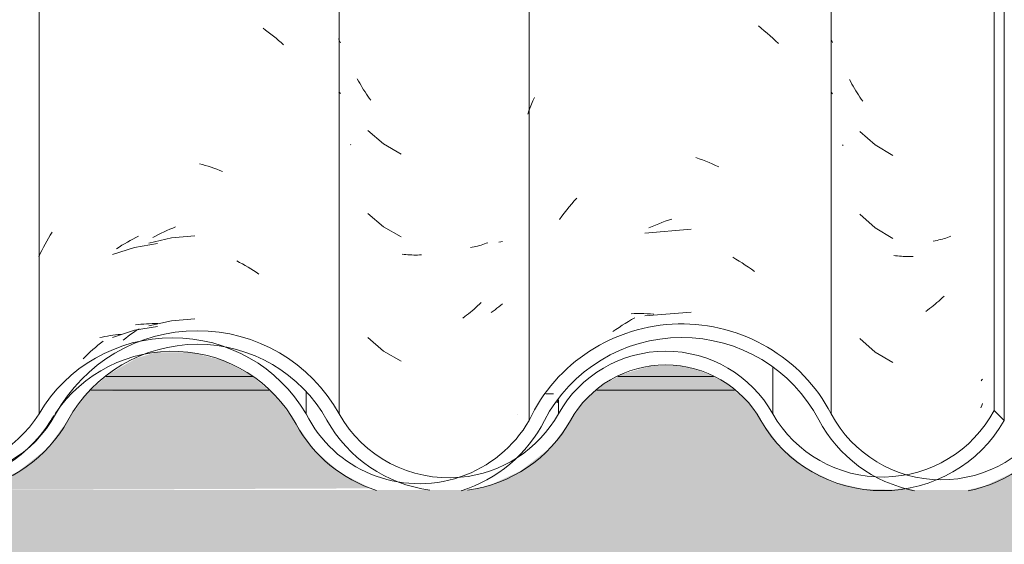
# Model space of a CAD drawing. Header units: metres. Extents: x 10.2 to 107.4, y -18.3 to 5.6.
# Tile 52 of 256: x 13.216 to 13.574, y 4.694 to 4.885. Entities that reach past the tile are written whole.
import ezdxf

# ---------------------------------------------------------------- set-up
doc = ezdxf.new("R2010")
doc.units = ezdxf.units.M
for name, color, linetype, lineweight in [('A-DETL-GENF', 7, 'Continuous', 5), ('A-GLAZ-CWMG', 7, 'Continuous', 5), ('A-ROOF', 7, 'Continuous', 5), ('A-WALL', 7, 'Continuous', 5)]:
    doc.layers.add(name, color=color, linetype=linetype, lineweight=lineweight)
pattern_1 = [(0, (32.697, 1.935), (0.4064, 0.10048), [0.01676, -0.28804, 0.01676, -0.28804, -1.626]), (0, (32.697, 1.935), (0.4064, 0.10048), [-0.6096, 0.01676, -0.59284, 0.01676, -0.28804, -0.7112]), (0, (32.697, 1.935), (0.4064, 0.10048), [-1.524, 0.01676, -0.18644, 0.01676, -0.49124]), (120.277, (32.85, 1.985), (-0.2911939, 0.2978186), [0.01663, -0.28565, 0.01663, -1.898]), (120.277, (32.85, 1.985), (-0.2911939, 0.2978186), [-0.3189, -0.28565, 0.01663, -0.58792, -1.008]), (120.277, (32.85, 1.985), (-0.2911939, 0.2978186), [-1.209, 0.01663, -0.28565, 0.01663, -0.68868]), (120.277, (32.85, 1.985), (-0.2911939, 0.2978186), [-1.528, -0.18489, 0.01663, -0.48717]), (239.723, (32.9, 2.186), (-0.11521126, -0.39830183), [0.01663, -0.28565, 0.01663, -1.898]), (239.723, (32.9, 2.186), (-0.11521126, -0.39830183), [-0.3189, -0.28565, 0.01663, -0.58792, -1.008]), (239.723, (32.9, 2.186), (-0.11521126, -0.39830183), [-1.209, 0.01663, -0.28565, 0.01663, -0.68868]), (239.723, (32.9, 2.186), (-0.11521126, -0.39830183), [-1.528, -0.18489, 0.01663, -0.48717])]

# ---------------------------------------------------------------- blocks, each defined once
blk = doc.blocks.new('LONGARINA_STEEL_FRAME - LONGARINA_STEEL_FRAME-1917798-FACHADA 03')
at = {"layer": 'A-ROOF', "true_color": 0x9fa09c}
h = blk.add_hatch(color=253, dxfattribs=at)
h.paths.add_polyline_path([(11.43698, 4.75496), (11.48344, 4.75503), (11.47187, 4.75949), (11.45971, 4.76088), (11.4464, 4.75871), (11.4372, 4.75512)])
h.paths.add_polyline_path([(14.00189, 4.75496), (14.01399, 4.75496), (14.0104, 4.75679), (14.00131, 4.75897), (13.99137, 4.75883), (13.98115, 4.75592), (13.97927, 4.75496), (14.0016, 4.75496)])
h.paths.add_polyline_path([(12.35401, 4.75496), (12.37605, 4.75496), (12.37075, 4.7572), (12.36337, 4.75897), (12.35286, 4.75869), (12.34321, 4.75592), (12.34133, 4.75496), (12.35343, 4.75496)])
h.paths.add_polyline_path([(13.8468, 4.75496), (13.85899, 4.75539), (13.85634, 4.75765), (13.84391, 4.76366), (13.83261, 4.76635), (13.8193, 4.76618), (13.80575, 4.76243), (13.79616, 4.75752), (13.79336, 4.75496), (13.845, 4.75496)])
h.paths.add_polyline_path([(11.60423, 4.75496), (11.66244, 4.75521), (11.65181, 4.76078), (11.64016, 4.76374), (11.6273, 4.76374), (11.61639, 4.76132), (11.60535, 4.75588)])
h.paths.add_polyline_path([(12.52894, 4.75496), (12.57494, 4.75521), (12.56383, 4.75949), (12.55167, 4.76088), (12.53836, 4.75871), (12.52916, 4.75512)])
h.paths.add_polyline_path([(13.6619, 4.75496), (13.67605, 4.75547), (13.67334, 4.75779), (13.6619, 4.76365), (13.64938, 4.76666), (13.6357, 4.76646), (13.62202, 4.76262), (13.61255, 4.75776), (13.61001, 4.75496), (13.65356, 4.75496)])
h.paths.add_polyline_path([(12.1953, 4.75496), (12.20842, 4.75521), (12.19779, 4.76078), (12.18614, 4.76374), (12.17328, 4.76374), (12.16621, 4.76162), (12.15654, 4.75608), (12.15542, 4.75496), (12.19424, 4.75496)])
h.paths.add_polyline_path([(13.46613, 4.75496), (13.46801, 4.75496), (13.46271, 4.7572), (13.45533, 4.75897), (13.44539, 4.75883), (13.43517, 4.75592), (13.43329, 4.75496), (13.46442, 4.75496)])
h.paths.add_polyline_path([(11.78168, 4.75496), (11.85546, 4.75496), (11.85051, 4.75931), (11.83845, 4.76557), (11.82477, 4.76877), (11.80966, 4.76825), (11.79839, 4.76545), (11.78637, 4.75912), (11.78195, 4.7552)])
h.paths.add_polyline_path([(13.2858, 4.75496), (13.30038, 4.75521), (13.28975, 4.76078), (13.2781, 4.76374), (13.26524, 4.76374), (13.25817, 4.76162), (13.2485, 4.75608), (13.24738, 4.75496), (13.2781, 4.75496)])
h.paths.add_polyline_path([(11.98296, 4.75496), (12.02942, 4.75503), (12.01785, 4.75949), (12.00569, 4.76088), (11.99238, 4.75871), (11.98318, 4.75512)])
h.paths.add_polyline_path([(12.70122, 4.75496), (12.72494, 4.75496), (12.72494, 4.76385), (12.71926, 4.76374), (12.71219, 4.76162), (12.70252, 4.75608), (12.7014, 4.75511)])
h.paths.add_polyline_path([(13.11753, 4.75496), (13.12138, 4.75503), (13.10981, 4.75949), (13.09765, 4.76088), (13.08434, 4.75871), (13.07604, 4.75496), (13.11592, 4.75496)])
h.paths.add_polyline_path([(12.90993, 4.75496), (12.92203, 4.75496), (12.91673, 4.7572), (12.90935, 4.75897), (12.89941, 4.75883), (12.88919, 4.75592), (12.88731, 4.75496), (12.90935, 4.75496)])
h = blk.add_hatch(color=253, dxfattribs=at)
h.paths.add_polyline_path([(11.43006, 4.75), (11.49038, 4.75), (11.48344, 4.75496), (11.43698, 4.75496), (11.43143, 4.75098)])
h.paths.add_polyline_path([(13.97179, 4.75), (14.02147, 4.75021), (14.01872, 4.75255), (14.01399, 4.75496), (13.97927, 4.75496), (13.97453, 4.75255), (13.97155, 4.75)])
h.paths.add_polyline_path([(12.7042, 4.75), (12.72494, 4.75), (12.72494, 4.75496), (12.70122, 4.75496), (12.69546, 4.75), (12.70183, 4.75)])
h.paths.add_polyline_path([(11.60559, 4.75), (11.66842, 4.75), (11.66244, 4.75496), (11.60423, 4.75496), (11.59817, 4.75), (11.60535, 4.75)])
h.paths.add_polyline_path([(13.86531, 4.75), (13.8592, 4.75496), (13.79318, 4.75496), (13.78742, 4.75), (13.8592, 4.75)])
h.paths.add_polyline_path([(11.78637, 4.75), (11.8607, 4.75036), (11.85546, 4.75496), (11.78168, 4.75496), (11.77623, 4.75), (11.78195, 4.75)])
h.paths.add_polyline_path([(13.68239, 4.75), (13.67605, 4.75496), (13.60931, 4.75496), (13.60356, 4.75), (13.67605, 4.75)])
h.paths.add_polyline_path([(13.47573, 4.75), (13.47274, 4.75255), (13.46801, 4.75496), (13.43329, 4.75496), (13.42757, 4.75171), (13.42581, 4.75), (13.47549, 4.75)])
h.paths.add_polyline_path([(11.98318, 4.75), (12.03562, 4.75054), (12.02942, 4.75496), (11.98296, 4.75496), (11.97604, 4.75), (11.97997, 4.75)])
h.paths.add_polyline_path([(13.30636, 4.75), (13.30038, 4.75496), (13.2472, 4.75496), (13.24144, 4.75), (13.3046, 4.75)])
h.paths.add_polyline_path([(12.15822, 4.75), (12.2144, 4.75), (12.20842, 4.75496), (12.15524, 4.75496), (12.14948, 4.75), (12.15542, 4.75)])
h.paths.add_polyline_path([(12.33829, 4.75), (12.38353, 4.75021), (12.38078, 4.75255), (12.37605, 4.75496), (12.34133, 4.75496), (12.33659, 4.75255), (12.33385, 4.75), (12.33659, 4.75)])
h.paths.add_polyline_path([(13.12832, 4.75), (13.12138, 4.75496), (13.07492, 4.75496), (13.068, 4.75), (13.12736, 4.75)])
h.paths.add_polyline_path([(12.52916, 4.75), (12.58234, 4.75), (12.57494, 4.75496), (12.52894, 4.75496), (12.52202, 4.75), (12.52595, 4.75)])
h.paths.add_polyline_path([(12.92975, 4.75), (12.92676, 4.75255), (12.92203, 4.75496), (12.88731, 4.75496), (12.88159, 4.75171), (12.87983, 4.75), (12.92951, 4.75)])
at = {"layer": 'A-ROOF'}
for p, q in [((13.2472, 4.75496), (13.30067, 4.75496)), ((13.43329, 4.75496), (13.46801, 4.75496))]:
    blk.add_line(p, q, dxfattribs=at)
blk = doc.blocks.new('FP_177-FACHADA 03')
at = {"layer": 'A-GLAZ-CWMG', "color": 9, "true_color": 0xc0c0c0}
for p, q in [((13.30421, 4.88167), (13.30517, 4.88097)), ((13.30517, 4.88097), (13.30613, 4.88025)), ((13.30613, 4.88025), (13.30708, 4.87952)), ((13.30708, 4.87952), (13.30802, 4.87877)), ((13.30802, 4.87877), (13.30895, 4.878)), ((13.30895, 4.878), (13.30987, 4.87722)), ((13.33171, 4.87787), (13.33205, 4.87712)), ((13.30987, 4.87722), (13.31079, 4.87642)), ((13.31079, 4.87642), (13.31169, 4.87561)), ((13.33205, 4.87712), (13.33238, 4.87635)), ((13.33184, 4.85854), (13.33238, 4.85787)), ((13.28109, 4.83238), (13.28215, 4.83209)), ((13.28215, 4.83209), (13.28321, 4.83178)), ((13.28321, 4.83178), (13.28427, 4.83145)), ((13.28427, 4.83145), (13.28532, 4.83111)), ((13.28532, 4.83111), (13.28637, 4.83074)), ((13.28637, 4.83074), (13.28743, 4.83036)), ((13.28743, 4.83036), (13.28848, 4.82995)), ((13.28848, 4.82995), (13.28952, 4.82953)), ((13.27137, 4.80897), (13.27242, 4.80939)), ((13.26414, 4.80552), (13.26516, 4.80607)), ((13.26516, 4.80607), (13.26618, 4.8066)), ((13.26618, 4.8066), (13.26721, 4.80711)), ((13.26721, 4.80711), (13.26825, 4.8076)), ((13.26825, 4.8076), (13.26928, 4.80808)), ((13.26928, 4.80808), (13.27033, 4.80853)), ((13.27033, 4.80853), (13.27137, 4.80897)), ((13.27938, 4.80617), (13.27096, 4.80544)), ((13.27096, 4.80544), (13.26273, 4.80352)), ((13.2947, 4.79701), (13.29572, 4.79648)), ((13.29572, 4.79648), (13.29674, 4.79593)), ((13.29674, 4.79593), (13.29776, 4.79536)), ((13.29776, 4.79536), (13.29876, 4.79478)), ((13.29876, 4.79478), (13.29977, 4.79417)), ((13.29977, 4.79417), (13.30076, 4.79355)), ((13.30076, 4.79355), (13.30175, 4.79292)), ((13.30175, 4.79292), (13.30274, 4.79226)), ((13.25786, 4.77377), (13.25884, 4.77389)), ((13.25884, 4.77389), (13.25983, 4.77399)), ((13.25983, 4.77399), (13.26083, 4.77408)), ((13.26083, 4.77408), (13.26183, 4.77415)), ((13.26183, 4.77415), (13.26284, 4.77419)), ((13.27096, 4.77529), (13.26273, 4.77338)), ((13.26284, 4.77419), (13.26385, 4.77423)), ((13.26385, 4.77423), (13.26487, 4.77424)), ((13.26487, 4.77424), (13.2659, 4.77423)), ((13.27938, 4.77603), (13.27096, 4.77529)), ((13.25523, 4.76967), (13.2562, 4.77038)), ((13.2562, 4.77038), (13.25717, 4.77106)), ((13.25717, 4.77106), (13.25814, 4.77173)), ((13.25814, 4.77173), (13.25913, 4.77239)), ((13.25333, 4.76821), (13.25428, 4.76895)), ((13.25428, 4.76895), (13.25523, 4.76967))]:
    blk.add_line(p, q, dxfattribs=at)
blk = doc.blocks.new('FP_178-FACHADA 03')
at = {"layer": 'A-GLAZ-CWMG', "color": 9, "true_color": 0xc0c0c0}
for p, q in [((13.33894, 4.86246), (13.3385, 4.86327)), ((13.33939, 4.86165), (13.33894, 4.86246)), ((13.33986, 4.86085), (13.33939, 4.86165)), ((13.34033, 4.86006), (13.33986, 4.86085)), ((13.34082, 4.85927), (13.34033, 4.86006)), ((13.34131, 4.8585), (13.34082, 4.85927)), ((13.34182, 4.85774), (13.34131, 4.8585)), ((13.34234, 4.85698), (13.34182, 4.85774)), ((13.34286, 4.85623), (13.34234, 4.85698)), ((13.3434, 4.8555), (13.34286, 4.85623)), ((13.34233, 4.84448), (13.34801, 4.83963)), ((13.33611, 4.83928), (13.33598, 4.83943)), ((13.34801, 4.83963), (13.35449, 4.83589)), ((13.34233, 4.81434), (13.34801, 4.80949)), ((13.34801, 4.80949), (13.35449, 4.80574)), ((13.39068, 4.80399), (13.39001, 4.80387)), ((13.39134, 4.80412), (13.39068, 4.80399)), ((13.35549, 4.79943), (13.35481, 4.79952)), ((13.35619, 4.79935), (13.35549, 4.79943)), ((13.35688, 4.79929), (13.35619, 4.79935)), ((13.35759, 4.79924), (13.35688, 4.79929)), ((13.35829, 4.79921), (13.35759, 4.79924)), ((13.35901, 4.79918), (13.35829, 4.79921)), ((13.35972, 4.79917), (13.35901, 4.79918)), ((13.36044, 4.79917), (13.35972, 4.79917)), ((13.36117, 4.79919), (13.36044, 4.79917)), ((13.3619, 4.79922), (13.36117, 4.79919)), ((13.39065, 4.78091), (13.38998, 4.78036)), ((13.39132, 4.78148), (13.39065, 4.78091)), ((13.38794, 4.77878), (13.38724, 4.77827)), ((13.38863, 4.77929), (13.38794, 4.77878)), ((13.38931, 4.77982), (13.38863, 4.77929)), ((13.38998, 4.78036), (13.38931, 4.77982)), ((13.34233, 4.76913), (13.34801, 4.76427)), ((13.34801, 4.76427), (13.35449, 4.76053))]:
    blk.add_line(p, q, dxfattribs=at)
blk = doc.blocks.new('FP_179-FACHADA 03')
at = {"layer": 'A-GLAZ-CWMG', "color": 9, "true_color": 0xc0c0c0}
blk.add_line((13.4112, 4.74536), (13.4116, 4.74627), dxfattribs=at)
blk = doc.blocks.new('FP_180-FACHADA 03')
at = {"layer": 'A-GLAZ-CWMG', "color": 9, "true_color": 0xc0c0c0}
for p, q in [((13.55378, 4.80579), (13.55316, 4.80557)), ((13.55438, 4.80602), (13.55378, 4.80579)), ((13.54867, 4.80437), (13.548, 4.80424)), ((13.54934, 4.80451), (13.54867, 4.80437)), ((13.54999, 4.80466), (13.54934, 4.80451)), ((13.55064, 4.80482), (13.54999, 4.80466)), ((13.55128, 4.80499), (13.55064, 4.80482)), ((13.55192, 4.80517), (13.55128, 4.80499)), ((13.55255, 4.80537), (13.55192, 4.80517)), ((13.55316, 4.80557), (13.55255, 4.80537)), ((13.55189, 4.78425), (13.55126, 4.78363)), ((13.54798, 4.78074), (13.5473, 4.7802)), ((13.54865, 4.78129), (13.54798, 4.78074)), ((13.54931, 4.78186), (13.54865, 4.78129)), ((13.54997, 4.78244), (13.54931, 4.78186)), ((13.55062, 4.78303), (13.54997, 4.78244)), ((13.55126, 4.78363), (13.55062, 4.78303)), ((13.54593, 4.77915), (13.54524, 4.77864)), ((13.54662, 4.77967), (13.54593, 4.77915)), ((13.5473, 4.7802), (13.54662, 4.77967)), ((13.56567, 4.75373), (13.56541, 4.75342)), ((13.56593, 4.75405), (13.56567, 4.75373)), ((13.56593, 4.74518), (13.56562, 4.7444)), ((13.56562, 4.7444), (13.56529, 4.74364))]:
    blk.add_line(p, q, dxfattribs=at)
blk = doc.blocks.new('Rectangular Mullion - Telha Fibrocimento - Ondulada-V168-FACHADA 03')
at = {"layer": 'A-GLAZ-CWMG', "true_color": 0xc0c0c0}
h = blk.add_hatch(dxfattribs=at)
h.set_pattern_fill('FP_14', color=9, style=0, pattern_type=2)
h.set_pattern_definition(pattern_1)
h.paths.add_polyline_path([(12.80704, 4.71375), (12.81894, 4.71375), (12.79746, 4.71951), (12.78793, 4.72481), (12.77988, 4.73229), (12.77387, 4.74145), (12.76343, 4.75406), (12.75304, 4.76182), (12.73982, 4.76722), (12.72494, 4.76906), (12.71406, 4.76722), (12.71552, 4.76332), (12.71552, 4.76291), (12.72009, 4.76392), (12.73356, 4.76337), (12.74377, 4.76078), (12.75494, 4.75474), (12.76343, 4.74735), (12.77744, 4.72767), (12.78793, 4.7191), (12.7996, 4.71375), (12.80034, 4.71375)])
h.paths.add_polyline_path([(13.15144, 4.72932), (13.15283, 4.7306), (13.15698, 4.72759), (13.15332, 4.72874)])
h.paths.add_polyline_path([(13.2713, 4.76911), (13.26675, 4.76459), (13.27461, 4.7665), (13.27275, 4.76796)])
h.paths.add_polyline_path([(12.83017, 4.71375), (12.83391, 4.71473), (12.84514, 4.72096), (12.85502, 4.73068), (12.86819, 4.75012), (12.87993, 4.75997), (12.89218, 4.76591), (12.90356, 4.76873), (12.91735, 4.76873), (12.93147, 4.76502), (12.94395, 4.75801), (12.95294, 4.74996), (12.96839, 4.72835), (12.97695, 4.72104), (12.98877, 4.71535), (12.99525, 4.71375), (13.01465, 4.71375), (13.02266, 4.71567), (13.03309, 4.72164), (13.03212, 4.72295), (13.0344, 4.7233), (13.03407, 4.72259), (13.03865, 4.72642), (13.04273, 4.72942), (13.05758, 4.75), (13.06657, 4.75776), (13.0798, 4.76406), (13.09052, 4.76665), (13.10382, 4.76656), (13.11753, 4.76282), (13.12736, 4.75779), (13.13708, 4.74943), (13.14597, 4.73773), (13.15042, 4.73235), (13.14978, 4.73165), (13.1526, 4.72832), (13.1551, 4.72666), (13.16001, 4.7254), (13.15873, 4.72303), (13.16141, 4.72104), (13.17286, 4.71563), (13.18295, 4.71375), (13.19705, 4.71375), (13.20818, 4.71687), (13.21876, 4.72283), (13.22705, 4.7304), (13.24144, 4.75), (13.25018, 4.75752), (13.2615, 4.76332), (13.25989, 4.76762), (13.27332, 4.76885), (13.28669, 4.76686), (13.28663, 4.76635), (13.30082, 4.76249), (13.31105, 4.75706), (13.32002, 4.74941), (13.33439, 4.72953), (13.34506, 4.72096), (13.35478, 4.7162), (13.3667, 4.71375), (13.36591, 4.71505), (13.3664, 4.71645), (13.3759, 4.71846), (13.36521, 4.71874), (13.35407, 4.7219), (13.34632, 4.72583), (13.33815, 4.73279), (13.3235, 4.75291), (13.31122, 4.76272), (13.29902, 4.76844), (13.2858, 4.77125), (13.2713, 4.77075), (13.25833, 4.76722), (13.24738, 4.76162), (13.23686, 4.75257), (13.22226, 4.73235), (13.20942, 4.72207), (13.20651, 4.7205), (13.19414, 4.71608), (13.18283, 4.71466), (13.17118, 4.7161), (13.17286, 4.72069), (13.17218, 4.72104), (13.16325, 4.72564), (13.1551, 4.73269), (13.14072, 4.75282), (13.13007, 4.76195), (13.11592, 4.76871), (13.1034, 4.77158), (13.08972, 4.77153), (13.07604, 4.76818), (13.06355, 4.76171), (13.05191, 4.75098), (13.03774, 4.73148), (13.02915, 4.72453), (13.01908, 4.71985), (13.0102, 4.71775), (13.00344, 4.71775), (12.99913, 4.7161), (12.99932, 4.7178), (12.98699, 4.72134), (12.9787, 4.72584), (12.97102, 4.73259), (12.95492, 4.75496), (12.9436, 4.76431), (12.92951, 4.7709), (12.91673, 4.7738), (12.89941, 4.77286), (12.88705, 4.76947), (12.87391, 4.76207), (12.86191, 4.74996), (12.85127, 4.73401), (12.84845, 4.73023), (12.83996, 4.72325), (12.82873, 4.71821), (12.82009, 4.7162), (12.81993, 4.71505), (12.82072, 4.71375), (12.83003, 4.71375)])
h.paths.add_polyline_path([(13.37857, 4.71375), (13.39069, 4.71699), (13.39996, 4.72167), (13.40904, 4.72937), (13.42148, 4.7465), (13.42855, 4.75255), (13.43687, 4.75679), (13.4476, 4.75897), (13.45591, 4.75883), (13.46613, 4.75592), (13.47274, 4.75255), (13.47982, 4.7465), (13.4923, 4.72948), (13.50301, 4.72104), (13.51412, 4.71605), (13.52513, 4.71382), (13.53563, 4.71386), (13.53827, 4.71448), (13.53297, 4.71579), (13.52667, 4.71869), (13.52356, 4.71893), (13.51198, 4.72209), (13.50437, 4.72584), (13.49603, 4.73277), (13.48333, 4.75), (13.47549, 4.75669), (13.46613, 4.76143), (13.45533, 4.76388), (13.44539, 4.76388), (13.43303, 4.76035), (13.42431, 4.7554), (13.41784, 4.7499), (13.40542, 4.73279), (13.39069, 4.72057), (13.3776, 4.71413), (13.37764, 4.71375)])
h.paths.add_polyline_path([(12.47003, 4.71408), (12.48072, 4.71547), (12.49304, 4.72051), (12.50362, 4.72852), (12.51942, 4.74814), (12.53006, 4.75548), (12.54035, 4.75949), (12.55229, 4.76096), (12.565, 4.75913), (12.57549, 4.75496), (12.58511, 4.748), (12.60107, 4.72874), (12.61172, 4.72104), (12.624, 4.71665), (12.61275, 4.72303), (12.61403, 4.7254), (12.6083, 4.72687), (12.60444, 4.73074), (12.6038, 4.73165), (12.60416, 4.73269), (12.58682, 4.75282), (12.5754, 4.76031), (12.565, 4.76432), (12.55167, 4.76588), (12.53836, 4.76406), (12.52431, 4.75776), (12.51396, 4.74938), (12.49954, 4.73148), (12.48875, 4.72399), (12.48614, 4.72295), (12.48711, 4.72164), (12.48542, 4.72017), (12.4748, 4.71522)])
h.paths.add_polyline_path([(12.63695, 4.71464), (12.64999, 4.71631), (12.6622, 4.72116), (12.67408, 4.73045), (12.6857, 4.74534), (12.69127, 4.75291), (12.70183, 4.76184), (12.71286, 4.76749), (12.71082, 4.76722), (12.69731, 4.7617), (12.6857, 4.75291), (12.66926, 4.73235), (12.65875, 4.72504), (12.64823, 4.72099), (12.63685, 4.71956), (12.62676, 4.72037), (12.62564, 4.71604), (12.63685, 4.71466)])
h.paths.add_polyline_path([(13.54511, 4.7161), (13.54703, 4.71655), (13.55839, 4.72249), (13.56705, 4.72992), (13.57376, 4.73897), (13.57008, 4.74263), (13.5639, 4.73377), (13.55578, 4.72659), (13.5453, 4.72129), (13.53836, 4.71952), (13.5453, 4.71775), (13.5452, 4.71691)])
h.paths.add_polyline_path([(13.53554, 4.71621), (13.54281, 4.71739), (13.53562, 4.71866), (13.53559, 4.7178)])
h.paths.add_polyline_path([(12.98956, 4.71621), (12.98965, 4.71882), (12.99683, 4.71739), (12.98965, 4.71622)])
h.paths.add_polyline_path([(12.47952, 4.71915), (12.48072, 4.72079), (12.47918, 4.72017)])
h.paths.add_polyline_path([(13.0255, 4.71915), (13.02538, 4.72026), (13.02634, 4.72017)])
h.paths.add_polyline_path([(12.611, 4.72759), (12.60685, 4.7306), (12.60546, 4.72932), (12.60912, 4.72818)])
h.paths.add_polyline_path([(12.72077, 4.76459), (12.72532, 4.76911), (12.72885, 4.76632), (12.72734, 4.76618), (12.72494, 4.7656)])
at = {"layer": 'A-GLAZ-CWMG'}
for p, q in [((13.33187, 4.74145), (13.33187, 5.05868)), ((13.57008, 4.74263), (13.57008, 5.05987)), ((13.57376, 4.73897), (13.57376, 5.0562)), ((13.48958, 4.74145), (13.48958, 4.75832)), ((13.41171, 4.74145), (13.41171, 4.74653)), ((13.57376, 4.73897), (13.57008, 4.74263))]:
    blk.add_line(p, q, dxfattribs=at)
for centre, major_axis, start_param, end_param in [((13.28036, 4.71361), (0.05869, 0), 0.500225, 2.643944), ((13.28036, 4.71361), (0.05369, 0), 0.502013, 2.643685), ((13.45065, 4.72022), (0.04446, 0), 0.503915, 2.637678), ((13.45065, 4.72022), (0.03946, 0), 0.501216, 2.640377), ((13.18887, 4.76273), (0.04542, 0), 3.635147, 5.786308), ((13.37179, 4.76324), (0.0456, 0), 3.645908, 4.802664), ((13.37179, 4.76324), (0.0456, 0), 4.805126, 5.77887), ((13.52951, 4.76377), (0.04586, 0), 3.656214, 5.798286), ((13.18887, 4.76273), (0.05042, 0), 4.876389, 5.786507), ((13.37179, 4.76324), (0.0506, 0), 3.643606, 4.575797), ((13.37179, 4.76324), (0.0506, 0), 4.847128, 5.776805), ((13.52951, 4.76377), (0.05086, 0), 3.657256, 5.767522)]:
    blk.add_ellipse(centre, major_axis=major_axis, ratio=0.988936, start_param=start_param, end_param=end_param, dxfattribs=at)
for name in ['FP_177-FACHADA 03', 'FP_178-FACHADA 03', 'FP_180-FACHADA 03', 'FP_179-FACHADA 03']:
    blk.add_blockref(name, (0, 0), dxfattribs=at)
blk = doc.blocks.new('FP_184-FACHADA 03')
at = {"layer": 'A-GLAZ-CWMG', "color": 9, "true_color": 0xc0c0c0}
for p, q in [((13.22621, 4.80535), (13.22686, 4.80644)), ((13.22686, 4.80644), (13.22753, 4.80753)), ((13.25793, 4.80552), (13.25897, 4.80603)), ((13.22436, 4.80199), (13.22496, 4.80312)), ((13.22496, 4.80312), (13.22558, 4.80424)), ((13.22558, 4.80424), (13.22621, 4.80535)), ((13.25186, 4.80209), (13.25286, 4.80271)), ((13.25286, 4.80271), (13.25386, 4.80331)), ((13.25386, 4.80331), (13.25487, 4.80389)), ((13.25487, 4.80389), (13.25589, 4.80445)), ((13.25589, 4.80445), (13.25691, 4.805)), ((13.25691, 4.805), (13.25793, 4.80552)), ((13.26587, 4.80338), (13.25753, 4.80195)), ((13.22265, 4.79854), (13.22321, 4.7997)), ((13.22321, 4.7997), (13.22377, 4.80085)), ((13.22377, 4.80085), (13.22436, 4.80199)), ((13.25753, 4.80195), (13.2495, 4.79932)), ((13.25087, 4.80145), (13.25186, 4.80209)), ((13.24864, 4.76986), (13.24961, 4.77)), ((13.25753, 4.77181), (13.2495, 4.76918)), ((13.24961, 4.77), (13.25059, 4.77013)), ((13.25059, 4.77013), (13.25158, 4.77023)), ((13.25158, 4.77023), (13.25258, 4.77032)), ((13.26587, 4.77323), (13.25753, 4.77181)), ((13.24323, 4.76557), (13.24416, 4.76635)), ((13.24416, 4.76635), (13.24509, 4.76711)), ((13.24482, 4.76913), (13.24576, 4.76934)), ((13.24509, 4.76711), (13.24603, 4.76786)), ((13.24576, 4.76934), (13.24671, 4.76953)), ((13.24671, 4.76953), (13.24767, 4.76971)), ((13.24767, 4.76971), (13.24864, 4.76986)), ((13.23964, 4.76229), (13.24052, 4.76313)), ((13.24052, 4.76313), (13.24141, 4.76396)), ((13.24141, 4.76396), (13.24232, 4.76478)), ((13.24232, 4.76478), (13.24323, 4.76557)), ((13.23876, 4.76143), (13.23964, 4.76229))]:
    blk.add_line(p, q, dxfattribs=at)
blk = doc.blocks.new('FP_185-FACHADA 03')
at = {"layer": 'A-GLAZ-CWMG', "color": 9, "true_color": 0xc0c0c0}
for p, q in [((13.38098, 4.80214), (13.38032, 4.802)), ((13.38164, 4.80229), (13.38098, 4.80214)), ((13.38228, 4.80245), (13.38164, 4.80229)), ((13.38293, 4.80263), (13.38228, 4.80245)), ((13.38356, 4.80281), (13.38293, 4.80263)), ((13.38419, 4.80301), (13.38356, 4.80281)), ((13.3848, 4.80322), (13.38419, 4.80301)), ((13.38542, 4.80344), (13.3848, 4.80322)), ((13.38602, 4.80367), (13.38542, 4.80344)), ((13.38032, 4.802), (13.37965, 4.80188)), ((13.38226, 4.78067), (13.38161, 4.78008)), ((13.3829, 4.78127), (13.38226, 4.78067)), ((13.38353, 4.78189), (13.3829, 4.78127)), ((13.37827, 4.7773), (13.37758, 4.77678)), ((13.37895, 4.77783), (13.37827, 4.7773)), ((13.37962, 4.77837), (13.37895, 4.77783)), ((13.38029, 4.77893), (13.37962, 4.77837)), ((13.38095, 4.7795), (13.38029, 4.77893)), ((13.38161, 4.78008), (13.38095, 4.7795)), ((13.37758, 4.77678), (13.37689, 4.77627)), ((13.39691, 4.74131), (13.39691, 4.7413))]:
    blk.add_line(p, q, dxfattribs=at)
blk = doc.blocks.new('FP_186-FACHADA 03')
at = {"layer": 'A-GLAZ-CWMG', "color": 9, "true_color": 0xc0c0c0}
for p, q in [((13.48438, 4.8825), (13.48545, 4.88165)), ((13.48545, 4.88165), (13.48652, 4.88077)), ((13.48652, 4.88077), (13.48757, 4.87987)), ((13.48757, 4.87987), (13.48861, 4.87895)), ((13.48861, 4.87895), (13.48963, 4.87801)), ((13.48963, 4.87801), (13.49065, 4.87705)), ((13.51087, 4.87759), (13.51135, 4.87643)), ((13.49065, 4.87705), (13.49165, 4.87608)), ((13.40238, 4.85524), (13.4029, 4.85643)), ((13.51099, 4.85825), (13.51135, 4.85777)), ((13.40092, 4.85163), (13.40139, 4.85284)), ((13.40139, 4.85284), (13.40188, 4.85405)), ((13.40188, 4.85405), (13.40238, 4.85524)), ((13.40047, 4.85041), (13.40092, 4.85163)), ((13.46162, 4.83464), (13.46282, 4.83422)), ((13.46282, 4.83422), (13.46402, 4.83378)), ((13.46402, 4.83378), (13.46522, 4.83331)), ((13.46522, 4.83331), (13.46642, 4.83283)), ((13.46642, 4.83283), (13.46761, 4.83231)), ((13.46761, 4.83231), (13.46879, 4.83178)), ((13.46879, 4.83178), (13.46998, 4.83122)), ((13.41468, 4.81558), (13.41557, 4.81669)), ((13.41557, 4.81669), (13.41649, 4.81778)), ((13.41649, 4.81778), (13.41742, 4.81885)), ((13.41742, 4.81885), (13.41836, 4.81991)), ((13.41208, 4.81215), (13.41293, 4.81331)), ((13.41293, 4.81331), (13.4138, 4.81445)), ((13.4138, 4.81445), (13.41468, 4.81558)), ((13.44454, 4.80906), (13.44573, 4.80959)), ((13.44573, 4.80959), (13.44692, 4.81009)), ((13.44692, 4.81009), (13.44812, 4.81058)), ((13.44812, 4.81058), (13.44932, 4.81103)), ((13.44932, 4.81103), (13.45052, 4.81147)), ((13.45052, 4.81147), (13.45172, 4.81188)), ((13.45172, 4.81188), (13.45293, 4.81227)), ((13.45991, 4.80854), (13.4431, 4.80718)), ((13.47507, 4.79838), (13.47622, 4.7977)), ((13.47622, 4.7977), (13.47736, 4.797)), ((13.47736, 4.797), (13.4785, 4.79628)), ((13.4785, 4.79628), (13.47962, 4.79554)), ((13.47962, 4.79554), (13.48074, 4.79477)), ((13.48074, 4.79477), (13.48185, 4.79398)), ((13.48185, 4.79398), (13.48295, 4.79318)), ((13.43811, 4.77784), (13.43926, 4.77788)), ((13.43926, 4.77788), (13.44043, 4.77789)), ((13.44043, 4.77789), (13.4416, 4.77789)), ((13.4416, 4.77789), (13.44277, 4.77786)), ((13.44277, 4.77786), (13.44396, 4.7778)), ((13.45991, 4.7784), (13.4431, 4.77703)), ((13.44396, 4.7778), (13.44514, 4.77773)), ((13.44514, 4.77773), (13.44633, 4.77763)), ((13.4337, 4.77287), (13.43482, 4.77361)), ((13.43482, 4.77361), (13.43596, 4.77433)), ((13.43596, 4.77433), (13.4371, 4.77502)), ((13.4371, 4.77502), (13.43825, 4.77569)), ((13.43825, 4.77569), (13.43941, 4.77634)), ((13.43147, 4.77133), (13.43258, 4.77211)), ((13.43258, 4.77211), (13.4337, 4.77287))]:
    blk.add_line(p, q, dxfattribs=at)
blk = doc.blocks.new('FP_187-FACHADA 03')
at = {"layer": 'A-GLAZ-CWMG', "color": 9, "true_color": 0xc0c0c0}
for p, q in [((13.51795, 4.86217), (13.51752, 4.863)), ((13.5184, 4.86136), (13.51795, 4.86217)), ((13.51885, 4.86055), (13.5184, 4.86136)), ((13.51932, 4.85975), (13.51885, 4.86055)), ((13.51979, 4.85896), (13.51932, 4.85975)), ((13.52028, 4.85818), (13.51979, 4.85896)), ((13.52078, 4.85741), (13.52028, 4.85818)), ((13.52129, 4.85665), (13.52078, 4.85741)), ((13.5218, 4.85589), (13.52129, 4.85665)), ((13.52233, 4.85515), (13.5218, 4.85589)), ((13.52128, 4.84415), (13.52688, 4.83922)), ((13.5152, 4.83903), (13.51499, 4.8393)), ((13.52688, 4.83922), (13.53331, 4.83539)), ((13.52128, 4.81401), (13.52688, 4.80908)), ((13.52688, 4.80908), (13.53331, 4.80525)), ((13.5343, 4.79892), (13.53362, 4.79901)), ((13.53499, 4.79884), (13.5343, 4.79892)), ((13.53568, 4.79877), (13.53499, 4.79884)), ((13.53638, 4.79871), (13.53568, 4.79877)), ((13.53709, 4.79866), (13.53638, 4.79871)), ((13.5378, 4.79863), (13.53709, 4.79866)), ((13.53851, 4.79861), (13.5378, 4.79863)), ((13.53923, 4.79861), (13.53851, 4.79861)), ((13.53995, 4.79861), (13.53923, 4.79861)), ((13.54067, 4.79863), (13.53995, 4.79861)), ((13.52128, 4.76879), (13.52688, 4.76386)), ((13.52688, 4.76386), (13.53331, 4.76003))]:
    blk.add_line(p, q, dxfattribs=at)
blk = doc.blocks.new('Rectangular Mullion - Telha Fibrocimento - Ondulada-V181-FACHADA 03')
at = {"layer": 'A-GLAZ-CWMG', "true_color": 0xc0c0c0}
h = blk.add_hatch(dxfattribs=at)
h.set_pattern_fill('FP_14', color=9, style=0, pattern_type=2)
h.set_pattern_definition(pattern_1)
h.paths.add_polyline_path([(13.5453, 4.71375), (13.56063, 4.71375), (13.56864, 4.71567), (13.57939, 4.72121), (13.5885, 4.72913), (13.60356, 4.75), (13.61255, 4.75776), (13.62399, 4.76363), (13.6365, 4.76665), (13.6498, 4.76656), (13.66351, 4.76282), (13.67334, 4.75779), (13.68306, 4.74943), (13.69742, 4.72932), (13.70807, 4.72069), (13.71884, 4.71563), (13.72887, 4.71375), (13.74303, 4.71375), (13.75249, 4.71602), (13.76316, 4.72148), (13.77223, 4.72927), (13.78742, 4.75), (13.79616, 4.75752), (13.80748, 4.76332), (13.81986, 4.76632), (13.83324, 4.76619), (13.8468, 4.76249), (13.85634, 4.75765), (13.866, 4.74941), (13.88037, 4.72953), (13.89104, 4.72096), (13.9019, 4.71592), (13.91238, 4.71375), (13.92455, 4.71375), (13.93528, 4.71629), (13.94594, 4.72167), (13.95502, 4.72937), (13.96746, 4.7465), (13.97453, 4.75255), (13.98285, 4.75679), (13.99195, 4.75897), (14.00189, 4.75883), (14.01211, 4.75592), (14.01872, 4.75255), (14.0258, 4.7465), (14.03828, 4.72948), (14.04899, 4.72104), (14.0601, 4.71605), (14.07072, 4.71382), (14.08161, 4.71386), (14.09301, 4.71655), (14.10362, 4.72187), (14.1127, 4.72948), (14.11974, 4.73897), (14.11606, 4.74263), (14.10988, 4.73377), (14.10176, 4.72659), (14.09215, 4.72152), (14.08144, 4.71882), (14.06954, 4.71893), (14.05796, 4.72209), (14.05035, 4.72584), (14.04201, 4.73277), (14.02931, 4.75), (14.02147, 4.75669), (14.01211, 4.76143), (14.00131, 4.76388), (13.99137, 4.76388), (13.98115, 4.76143), (13.97081, 4.75585), (13.96382, 4.7499), (13.9514, 4.73279), (13.94323, 4.72583), (13.93364, 4.72096), (13.92316, 4.71846), (13.91168, 4.71863), (13.90005, 4.7219), (13.8923, 4.72583), (13.88413, 4.73279), (13.86975, 4.75268), (13.8592, 4.7617), (13.845, 4.76844), (13.83261, 4.77125), (13.8193, 4.77123), (13.80575, 4.76796), (13.79336, 4.76162), (13.78284, 4.75257), (13.76851, 4.73258), (13.76034, 4.72555), (13.75071, 4.72064), (13.74019, 4.71812), (13.72881, 4.71827), (13.71701, 4.72163), (13.70923, 4.72564), (13.70108, 4.73269), (13.6867, 4.75282), (13.67605, 4.76195), (13.6619, 4.76871), (13.64938, 4.77158), (13.6357, 4.77153), (13.62202, 4.76818), (13.60953, 4.76171), (13.59895, 4.75249), (13.58463, 4.73226), (13.57643, 4.72519), (13.56676, 4.72026), (13.55618, 4.71775), (13.54942, 4.71775), (13.54511, 4.7161), (13.5453, 4.7178), (13.53297, 4.72134), (13.52468, 4.72584), (13.517, 4.73259), (13.5009, 4.75496), (13.48958, 4.76431), (13.47549, 4.7709), (13.46271, 4.7738), (13.44539, 4.77286), (13.43149, 4.76861), (13.41989, 4.76207), (13.40789, 4.74996), (13.39725, 4.73401), (13.39443, 4.73023), (13.38594, 4.72325), (13.3759, 4.71846), (13.36607, 4.7162), (13.36591, 4.71505), (13.3667, 4.71375), (13.37718, 4.71402), (13.37989, 4.71473), (13.39112, 4.72096), (13.401, 4.73068), (13.41417, 4.75012), (13.42591, 4.75997), (13.43633, 4.76545), (13.44954, 4.76873), (13.46322, 4.76876), (13.47745, 4.76502), (13.48993, 4.75801), (13.49892, 4.74996), (13.51437, 4.72835), (13.52293, 4.72104), (13.53475, 4.71535), (13.54123, 4.71375), (13.54484, 4.71375)])
h.paths.add_polyline_path([(13.36032, 4.71375), (13.36492, 4.71375), (13.34344, 4.71951), (13.33391, 4.72481), (13.32586, 4.73229), (13.31985, 4.74145), (13.30941, 4.75406), (13.29902, 4.76182), (13.2858, 4.76722), (13.2713, 4.76911), (13.26004, 4.76722), (13.2615, 4.76332), (13.2615, 4.76291), (13.26607, 4.76392), (13.2781, 4.76374), (13.28975, 4.76078), (13.30067, 4.75496), (13.30941, 4.74735), (13.32342, 4.72767), (13.33391, 4.7191), (13.34558, 4.71375), (13.35592, 4.71375)])
h.paths.add_polyline_path([(13.01601, 4.71408), (13.0267, 4.71547), (13.03902, 4.72051), (13.0496, 4.72852), (13.0654, 4.74814), (13.07604, 4.75548), (13.08633, 4.75949), (13.09827, 4.76096), (13.11098, 4.75913), (13.12147, 4.75496), (13.13109, 4.748), (13.14705, 4.72874), (13.1577, 4.72104), (13.16998, 4.71665), (13.15873, 4.72303), (13.16001, 4.7254), (13.15428, 4.72687), (13.15042, 4.73074), (13.14978, 4.73165), (13.15014, 4.73269), (13.1328, 4.75282), (13.12138, 4.76031), (13.11098, 4.76432), (13.09765, 4.76588), (13.08253, 4.76332), (13.07029, 4.75776), (13.05994, 4.74938), (13.04552, 4.73148), (13.03473, 4.72399), (13.03212, 4.72295), (13.03309, 4.72164), (13.0314, 4.72017), (13.02078, 4.71522), (13.01908, 4.71481)])
h.paths.add_polyline_path([(13.18293, 4.71464), (13.19597, 4.71631), (13.20942, 4.72207), (13.22006, 4.73045), (13.23168, 4.74534), (13.23725, 4.75291), (13.24753, 4.7617), (13.25884, 4.76749), (13.2568, 4.76722), (13.24329, 4.7617), (13.23168, 4.75291), (13.21524, 4.73235), (13.20473, 4.72504), (13.19421, 4.72099), (13.18283, 4.71956), (13.17274, 4.72037), (13.17162, 4.71604), (13.18283, 4.71466)])
h.paths.add_polyline_path([(13.53554, 4.71621), (13.53563, 4.71882), (13.54281, 4.71739), (13.53563, 4.71622)])
h.paths.add_polyline_path([(13.0255, 4.71915), (13.0267, 4.72079), (13.02516, 4.72017)])
h.paths.add_polyline_path([(13.15698, 4.72759), (13.15283, 4.7306), (13.15144, 4.72932), (13.1551, 4.72818)])
h.paths.add_polyline_path([(13.26675, 4.76459), (13.2713, 4.76911), (13.27483, 4.76632), (13.27287, 4.76607), (13.2713, 4.7657)])
at = {"layer": 'A-GLAZ-CWMG'}
for p, q in [((13.22275, 4.74145), (13.22275, 5.05868)), ((13.51083, 4.74145), (13.51083, 5.05868)), ((13.401, 4.73902), (13.401, 5.05625)), ((13.31985, 4.74145), (13.31985, 4.74955))]:
    blk.add_line(p, q, dxfattribs=at)
for centre, major_axis, start_param, end_param in [((13.45652, 4.71361), (0.06118, 0), 0.478163, 2.708177), ((13.2713, 4.71361), (0.05612, 0), 0.525465, 2.616128), ((13.45652, 4.71361), (0.05618, 0), 0.479897, 2.667558), ((13.2713, 4.71361), (0.05114, 0), 0.49447, 2.558228), ((13.18283, 4.76612), (0.04708, 0), 3.700093, 5.724685), ((13.36107, 4.76139), (0.04589, 0), 3.596619, 5.041436), ((13.55096, 4.76226), (0.04532, 0), 3.624607, 5.790408), ((13.18283, 4.76612), (0.05205, 0), 3.701092, 5.7276), ((13.2713, 4.71361), (0.05114, 0), 2.573263, 2.616374), ((13.36107, 4.76139), (0.04589, 0), 5.043939, 5.767598), ((13.36107, 4.76139), (0.0508, 0), 5.015612, 5.820528), ((13.55096, 4.76226), (0.05032, 0), 3.622189, 4.516414), ((13.55096, 4.76226), (0.05032, 0), 4.9071, 5.79602), ((13.36107, 4.76139), (0.0508, 0), 3.634676, 4.401426)]:
    blk.add_ellipse(centre, major_axis=major_axis, ratio=0.988936, start_param=start_param, end_param=end_param, dxfattribs=at)
for name in ['FP_186-FACHADA 03', 'FP_184-FACHADA 03', 'FP_187-FACHADA 03', 'FP_185-FACHADA 03']:
    blk.add_blockref(name, (0, 0), dxfattribs=at)

msp = doc.modelspace()

# ---------------------------------------------------------------- hatches: boundary and pattern name
at = {"layer": 'A-DETL-GENF', "true_color": 0xdbcc9e}
h = msp.add_hatch(color=9, dxfattribs=at)
h.paths.add_polyline_path([(15.48304, 2.62), (18.23504, 2.62), (18.23504, 2.68), (11.23504, 2.68), (11.23504, 2.62), (15.47004, 2.62)])
h.paths.add_polyline_path([(11.43286, 4.62375), (14.27494, 4.62375), (14.27494, 4.80375), (14.11994, 4.80375), (14.11974, 4.71375), (11.33555, 4.71375), (11.33555, 4.62375), (11.39004, 4.62375)])
at = {"layer": 'A-WALL', "true_color": 0xdbcc9e}
h = msp.add_hatch(color=9, dxfattribs=at)
h.paths.add_polyline_path([(11.40108, 4.71375), (11.70559, 4.71426), (11.69478, 4.7197), (11.68548, 4.72767), (11.67147, 4.74735), (11.66842, 4.75), (11.59813, 4.74996), (11.59633, 4.74849), (11.58082, 4.72887), (11.57024, 4.72116), (11.55668, 4.71614), (11.54489, 4.71466), (11.53194, 4.71626), (11.51972, 4.72106), (11.50911, 4.72874), (11.49315, 4.748), (11.49038, 4.75), (11.43001, 4.74996), (11.42746, 4.74814), (11.41166, 4.72852), (11.40027, 4.72017), (11.39004, 4.71547), (11.39004, 4.71375), (11.39992, 4.71375)])
h.paths.add_polyline_path([(12.79857, 4.71375), (12.79746, 4.71431), (12.78674, 4.7197), (12.77744, 4.72767), (12.76343, 4.74735), (12.76038, 4.75), (12.69541, 4.74996), (12.69404, 4.74849), (12.67981, 4.72887), (12.66957, 4.72064), (12.65875, 4.71559), (12.65107, 4.71375), (12.79773, 4.71375)])
h.paths.add_polyline_path([(14.10176, 4.71375), (14.11504, 4.71375), (14.11504, 4.73264), (14.1127, 4.72948), (14.10176, 4.72093), (14.09215, 4.71635), (14.08144, 4.71382), (14.06954, 4.71382), (14.05796, 4.71655), (14.04735, 4.72187), (14.03828, 4.72948), (14.0258, 4.7465), (14.02147, 4.75), (13.97143, 4.7499), (13.96746, 4.7465), (13.95502, 4.72937), (13.94454, 4.72096), (13.93364, 4.7159), (13.92455, 4.71375), (14.09771, 4.71375)])
h.paths.add_polyline_path([(13.20739, 4.71375), (13.34344, 4.71431), (13.33272, 4.7197), (13.32342, 4.72767), (13.30941, 4.74735), (13.30636, 4.75), (13.24115, 4.74975), (13.24002, 4.74849), (13.22579, 4.72887), (13.21524, 4.72048), (13.20473, 4.71559), (13.19705, 4.71375), (13.20651, 4.71375)])
h.paths.add_polyline_path([(12.85398, 4.71375), (12.99499, 4.71382), (12.99229, 4.71448), (12.98699, 4.71382), (12.97628, 4.71412), (12.966, 4.71655), (12.95539, 4.72187), (12.94632, 4.72948), (12.93384, 4.7465), (12.92951, 4.75), (12.87947, 4.7499), (12.8755, 4.7465), (12.86301, 4.72933), (12.8518, 4.72057), (12.84168, 4.7159), (12.83492, 4.71375), (12.84471, 4.71375)])
h.paths.add_polyline_path([(12.40941, 4.71375), (12.44804, 4.71406), (12.44631, 4.71448), (12.44101, 4.71382), (12.4303, 4.71412), (12.42002, 4.71655), (12.40941, 4.72187), (12.40034, 4.72948), (12.38786, 4.7465), (12.38353, 4.75), (12.33349, 4.7499), (12.32952, 4.7465), (12.31703, 4.72933), (12.30582, 4.72057), (12.2957, 4.7159), (12.28894, 4.71375), (12.38459, 4.71375)])
h.paths.add_polyline_path([(13.90736, 4.71375), (13.9109, 4.71375), (13.90005, 4.71637), (13.88942, 4.72179), (13.88037, 4.72953), (13.86531, 4.75), (13.78737, 4.74996), (13.78654, 4.74925), (13.77223, 4.72927), (13.76153, 4.72064), (13.75071, 4.71559), (13.74303, 4.71375), (13.9019, 4.71375)])
h.paths.add_polyline_path([(12.62688, 4.71375), (12.63468, 4.71375), (12.6239, 4.71626), (12.61106, 4.72151), (12.60058, 4.72932), (12.58511, 4.748), (12.58138, 4.75), (12.52197, 4.74996), (12.51942, 4.74814), (12.50362, 4.72852), (12.49223, 4.72017), (12.47918, 4.71527), (12.46867, 4.71375), (12.62518, 4.71375)])
h.paths.add_polyline_path([(11.73821, 4.71375), (11.90329, 4.71375), (11.89503, 4.71579), (11.88432, 4.72139), (11.87527, 4.72937), (11.8607, 4.75), (11.77613, 4.74996), (11.76181, 4.72881), (11.75275, 4.72057), (11.74195, 4.71473)])
h.paths.add_polyline_path([(13.71884, 4.71375), (13.72664, 4.71375), (13.71701, 4.71611), (13.70647, 4.72151), (13.69742, 4.72932), (13.68239, 4.75), (13.60352, 4.74996), (13.60285, 4.74938), (13.5885, 4.72913), (13.57755, 4.72026), (13.56676, 4.71522), (13.56063, 4.71375), (13.71714, 4.71375)])
h.paths.add_polyline_path([(13.1777, 4.71375), (13.18066, 4.71375), (13.16988, 4.71626), (13.15704, 4.72151), (13.14597, 4.73003), (13.13109, 4.748), (13.12736, 4.75), (13.06795, 4.74996), (13.0654, 4.74814), (13.0496, 4.72852), (13.03821, 4.72017), (13.02516, 4.71527), (13.01465, 4.71375), (13.17286, 4.71375)])
h.paths.add_polyline_path([(11.97962, 4.71375), (12.0887, 4.71375), (12.07792, 4.71626), (12.06508, 4.72151), (12.0546, 4.72932), (12.03913, 4.748), (12.0354, 4.75), (11.97599, 4.74996), (11.97217, 4.74662), (11.95527, 4.72672), (11.94706, 4.72051), (11.9332, 4.71527), (11.92269, 4.71375), (11.95764, 4.71375)])
h.paths.add_polyline_path([(13.53563, 4.71375), (13.54097, 4.71382), (13.53827, 4.71448), (13.53297, 4.71382), (13.52226, 4.71412), (13.51198, 4.71655), (13.50137, 4.72187), (13.4923, 4.72948), (13.47982, 4.7465), (13.47549, 4.75), (13.42545, 4.7499), (13.42148, 4.7465), (13.40899, 4.72933), (13.39778, 4.72057), (13.38766, 4.7159), (13.3809, 4.71375), (13.5356, 4.71375)])
h.paths.add_polyline_path([(12.25362, 4.71375), (12.25148, 4.71431), (12.24076, 4.7197), (12.23146, 4.72767), (12.21745, 4.74735), (12.2144, 4.75), (12.14943, 4.74996), (12.14806, 4.74849), (12.13383, 4.72887), (12.12359, 4.72064), (12.11277, 4.71559), (12.10509, 4.71375), (12.25259, 4.71375)])

# ---------------------------------------------------------------- linework, layer by layer
at = {"layer": 'A-WALL'}
for p, q in [((13.30636, 4.75), (13.24144, 4.75)), ((13.47573, 4.75), (13.42557, 4.75))]:
    msp.add_line(p, q, dxfattribs=at)

# ---------------------------------------------------------------- block references
at = {"layer": 'A-GLAZ-CWMG'}
for name in ['Rectangular Mullion - Telha Fibrocimento - Ondulada-V168-FACHADA 03', 'Rectangular Mullion - Telha Fibrocimento - Ondulada-V181-FACHADA 03']:
    msp.add_blockref(name, (0, 0), dxfattribs=at)
at = {"layer": 'A-ROOF'}
msp.add_blockref('LONGARINA_STEEL_FRAME - LONGARINA_STEEL_FRAME-1917798-FACHADA 03', (0, 0), dxfattribs=at)

doc.saveas('drawing.dxf')
